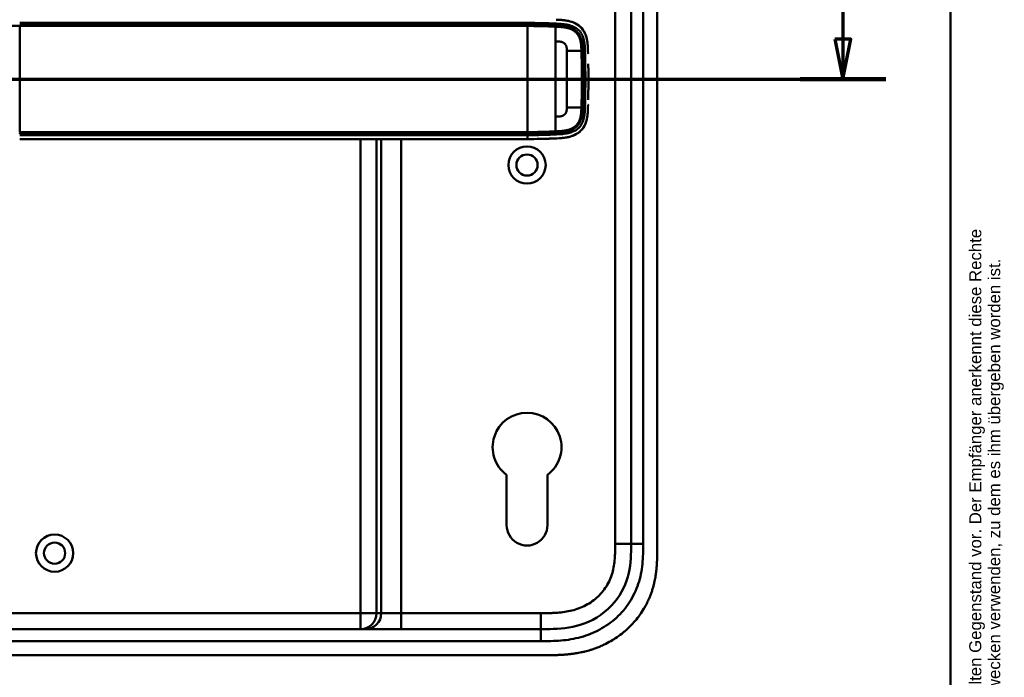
# Model space of a CAD drawing. Header units: millimetres. Extents: x 20 to 833, y 20 to 574.
# Tile 12 of 13: x 587 to 833, y 256 to 420. Entities that reach past the tile are written whole.
import ezdxf
from ezdxf.enums import TextEntityAlignment as Align

# ---------------------------------------------------------------- set-up
doc = ezdxf.new("R2010")
doc.units = ezdxf.units.MM
doc.header["$LTSCALE"] = 2
for name, color, linetype, lineweight in [('Schnittansichtslinien(DIN)', 7, 'Continuous', 70), ('Sichtbare Kanten(DIN)', 7, 'Continuous', 50), ('Sichtbare tangentiale Kanten(DIN)', 7, 'Continuous', 50), ('Skizziergeometrie(DIN)', 7, 'Continuous', 50), ('Symbole(DIN)', 7, 'Continuous', 25)]:
    doc.layers.add(name, color=color, linetype=linetype, lineweight=lineweight)
doc.styles.add('Aktuell-DIN', font='arial.ttf')
doc.styles.add('Textstil10', font='arial.ttf')
doc.styles.add('Textstil41', font='arial.ttf', dxfattribs={"width": 0.8})
doc.styles.add('Textstil83', font='arial.ttf', dxfattribs={"width": 0.8})

# ---------------------------------------------------------------- blocks, each defined once
blk = doc.blocks.new('Ränder Standardrahmen')
at = {"layer": 'Skizziergeometrie(DIN)', "flags": 128}
blk.add_lwpolyline([(10, 10), (10, 287), (410, 287), (410, 10), (10, 10)], dxfattribs=at)
blk = doc.blocks.new('Schriftfelder Heusser')
at = {"layer": 'Symbole(DIN)', "color": 7, "insert": (293.33, 191.7), "char_height": 1.5, "width": 182.3003, "attachment_point": 1, "rotation": 90, "line_spacing_factor": 0.944221, "style": 'Aktuell-DIN'}
blk.add_mtext('\\fArial|b0|i0;\\H1.5000;Die Schlossfabrik Heusser AG ist Eigentümerin dieses Dokumentes und behält sich alle Rechte an diesem und dem dargestellten Gegenstand vor. Der Empfänger anerkennt diese Rechte\\Pund wird das Dokument nicht ohne schriftliche Ermächtigung der Eigentümerin Dritten zugänglich machen oder zu anderen Zwecken verwenden, zu dem es ihm übergeben worden ist.\\P ', dxfattribs=at)
at = {"layer": 'Symbole(DIN)', "color": 179, "true_color": 0x262659, "style": 'Textstil10'}
blk.add_attdef('ERSTELLUNGSDATUM_001', (217.23, 218.29), '', height=2, dxfattribs=at)
at = {"layer": 'Symbole(DIN)', "color": 179, "true_color": 0x262659}
for tag, height, style, p in [('AUTOR', 2.49, 'Aktuell-DIN', (240.03, 219.26)), ('KONTROLLDATUM', 2, 'Textstil10', (217.42, 215.04)), ('KONTROLLIERT_VON', 2, 'Textstil10', (239.98, 215.05))]:
    blk.add_attdef(tag, text='', height=height, dxfattribs=dict(at, style=style)).set_placement(p, align=Align.MIDDLE_LEFT)
at = {"layer": 'Symbole(DIN)', "color": 7, "style": 'Textstil83', "width": 0.8}
blk.add_attdef('Anfänglicher_Ansichtsmaßstab_001', (281.57, 213.34), '', height=2.3, dxfattribs=at)
at = {"layer": 'Symbole(DIN)', "color": 179, "true_color": 0x262659, "style": 'Textstil10'}
blk.add_attdef('PROJEKT', text='', height=2, dxfattribs=at).set_placement((217.77, 209.72), align=Align.BOTTOM_LEFT)
at = {"layer": 'Symbole(DIN)', "color": 7, "style": 'Textstil41', "width": 0.8}
blk.add_attdef('STATUS', text='', height=5, dxfattribs=at).set_placement((284.53, 195.86), align=Align.MIDDLE_CENTER)
blk = doc.blocks.new('2DTransSchnitt0')
at = {"layer": 'Schnittansichtslinien(DIN)', "linetype": 'Continuous'}
for p, q in [((396.56, 213.99), (396.56, 207.66)), ((395.56, 207.66), (396.56, 202.66)), ((397.56, 207.66), (395.56, 207.66)), ((396.56, 207.66), (396.56, 202.66)), ((396.56, 202.66), (397.56, 207.66)), ((244.75, 202.66), (401.89, 202.66))]:
    blk.add_line(p, q, dxfattribs=at)
at = {"layer": 'Schnittansichtslinien(DIN)', "linetype": 'Continuous', "lineweight": 140}
blk.add_line((391.22, 202.66), (401.89, 202.66), dxfattribs=at)
at = {"layer": 'Schnittansichtslinien(DIN)', "linetype": 'Continuous', "flags": 128}
blk.add_lwpolyline([(395.56, 207.66), (396.56, 202.66), (397.56, 207.66), (395.56, 207.66)], dxfattribs=at)
at = {"layer": 'Schnittansichtslinien(DIN)'}
blk.add_solid([(395.56, 207.66), (396.56, 202.66), (397.56, 207.66), (395.56, 207.66)], dxfattribs=at)

msp = doc.modelspace()

# ---------------------------------------------------------------- linework, layer by layer
at = {"layer": 'Sichtbare Kanten(DIN)'}
for p, q in [((746.712, 288.099), (746.712, 479.53)), ((740.212, 478.53), (740.212, 289.099)), ((724.134, 408.314), (724.135, 408.314)), ((728.186, 408.314), (728.186, 408.314)), ((724.135, 402.314), (724.134, 402.314)), ((728.186, 402.314), (728.186, 402.314)), ((587.497, 390.318), (714.348, 390.318)), ((709.112, 293.818), (709.107, 306.393)), ((719.307, 306.387), (719.312, 293.821)), ((572.75, 267.814), (717.673, 267.814)), ((560.751, 261.314), (718.673, 261.314))]:
    msp.add_line(p, q, dxfattribs=at)
for centre, radius in [((714.212, 383.814), 4.65), ((714.212, 383.814), 2.65), ((596.212, 286.814), 4.65), ((596.212, 286.814), 2.65)]:
    msp.add_circle(centre, radius, dxfattribs=at)
for centre, radius, start, end in [((714.212, 405.314), 14, 104.46083, 104.46616), ((714.212, 405.314), 13.8, 100.78374, 100.78832), ((714.212, 405.315), 13.8, 73.28693, 73.28729), ((714.212, 405.315), 11.7, 31.98569, 31.98649), ((714.212, 405.314), 11.6, 31.18578, 31.18695), ((714.212, 405.314), 11.5, 30.35256, 30.35418), ((714.212, 405.314), 11.5, 329.64582, 329.64689), ((714.212, 405.314), 11.6, 328.81305, 328.81381), ((714.212, 405.314), 11.7, 328.01351, 328.01403), ((714.212, 405.314), 14, 255.42748, 255.43284), ((714.212, 405.314), 13.8, 259.06815, 259.07275), ((714.212, 405.314), 13.799, 286.81616, 286.8165), ((714.212, 313.314), 8.6, 306.33484, 233.59112), ((714.212, 293.82), 5.1, 180.02039, 0.02039)]:
    msp.add_arc(centre, radius, start, end, dxfattribs=at)
for points, degree, knots in [([(723.178, 420.037), (723.121, 420.043), (723.064, 420.048), (723.008, 420.054), (722.729, 420.079), (722.451, 420.099), (722.172, 420.115)], 3, [1.11173243, 1.11173243, 1.11173243, 1.11173243, 1.12964673, 1.12964673, 1.12964673, 1.21762011, 1.21762011, 1.21762011, 1.21762011]), ([(722.172, 420.115), (722.172, 420.115), (722.172, 420.115), (722.172, 420.115), (722.172, 420.115), (722.173, 420.115), (722.173, 420.115), (722.175, 420.115), (722.176, 420.115), (722.18, 420.115), (722.184, 420.115), (722.197, 420.114), (722.208, 420.113), (722.249, 420.111), (722.279, 420.109), (722.402, 420.101), (722.494, 420.095), (722.723, 420.078), (722.86, 420.067), (723.048, 420.05), (723.1, 420.045), (723.156, 420.039), (723.16, 420.039), (723.169, 420.038), (723.172, 420.037), (723.176, 420.037), (723.177, 420.037), (723.177, 420.037), (723.177, 420.037), (723.177, 420.037), (723.178, 420.037), (723.178, 420.037), (723.178, 420.037), (723.178, 420.037), (723.178, 420.037), (723.178, 420.037)], 3, [0, 0, 0, 0, 0.00003166, 0.00003166, 0.00007175, 0.00007175, 0.00018596, 0.00018596, 0.00052834, 0.00052834, 0.00155512, 0.00155512, 0.00463506, 0.00463506, 0.01387454, 0.01387454, 0.04159372, 0.04159372, 0.0831748, 0.0831748, 0.09876653, 0.09876653, 0.10022821, 0.10022821, 0.10132466, 0.10132466, 0.10142447, 0.10142447, 0.10147481, 0.10147481, 0.10150042, 0.10150042, 0.10151366, 0.10151366, 0.10152856, 0.10152856, 0.10152856, 0.10152856]), ([(722.307, 420.107), (723.503, 420.032), (724.713, 419.887), (726.451, 419.167), (727.025, 418.815), (728.007, 417.89), (728.386, 417.352), (728.965, 416.109), (729.14, 415.433), (729.269, 414.579), (729.289, 414.422), (729.306, 414.263)], 3, [0.0824985, 0.0824985, 0.0824985, 0.0824985, 0.4375462, 0.4375462, 0.6395491, 0.6395491, 0.838061, 0.838061, 1.045951, 1.045951, 1.0928074, 1.0928074, 1.0928074, 1.0928074]), ([(728.673, 416.734), (728.673, 416.733), (728.673, 416.733), (728.673, 416.733), (728.673, 416.733), (728.674, 416.732), (728.674, 416.732), (728.674, 416.731), (728.675, 416.729), (728.677, 416.725), (728.678, 416.722), (728.684, 416.709), (728.689, 416.699), (728.706, 416.66), (728.719, 416.631), (728.77, 416.514), (728.806, 416.425), (728.853, 416.302), (728.866, 416.268), (728.882, 416.221), (728.887, 416.209), (728.893, 416.191), (728.895, 416.186), (728.897, 416.179), (728.898, 416.176), (728.899, 416.173), (728.9, 416.172), (728.901, 416.17), (728.901, 416.169), (728.901, 416.168), (728.901, 416.168), (728.901, 416.167), (728.901, 416.167), (728.901, 416.167), (728.901, 416.167), (728.901, 416.167), (728.902, 416.167), (728.902, 416.167), (728.902, 416.167), (728.902, 416.167)], 3, [0, 0, 0, 0, 0.000053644, 0.000053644, 0.000093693, 0.000093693, 0.000213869, 0.000213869, 0.000574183, 0.000574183, 0.001654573, 0.001654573, 0.00489501, 0.00489501, 0.014615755, 0.014615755, 0.043784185, 0.043784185, 0.054719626, 0.054719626, 0.058820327, 0.058820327, 0.060417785, 0.060417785, 0.061217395, 0.061217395, 0.061618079, 0.061618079, 0.061819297, 0.061819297, 0.061920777, 0.061920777, 0.06197238, 0.06197238, 0.061999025, 0.061999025, 0.062013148, 0.062013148, 0.062029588, 0.062029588, 0.062029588, 0.062029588]), ([(729.412, 412.58), (729.412, 412.58), (729.412, 412.58), (729.412, 412.58), (729.412, 412.579), (729.412, 412.579), (729.412, 412.579), (729.412, 412.577), (729.412, 412.576), (729.412, 412.571), (729.412, 412.567), (729.412, 412.553), (729.413, 412.542), (729.414, 412.499), (729.415, 412.467), (729.42, 412.337), (729.423, 412.24), (729.428, 412.07), (729.43, 411.997), (729.434, 411.87), (729.436, 411.816), (729.438, 411.756), (729.438, 411.751), (729.438, 411.742), (729.438, 411.738), (729.439, 411.734), (729.439, 411.733), (729.439, 411.732), (729.439, 411.731), (729.439, 411.73), (729.439, 411.73), (729.439, 411.73), (729.439, 411.73), (729.439, 411.73)], 3, [0, 0, 0, 0, 0.0000685, 0.0000685, 0.000108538, 0.000108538, 0.000228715, 0.000228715, 0.000589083, 0.000589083, 0.00166957, 0.00166957, 0.004910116, 0.004910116, 0.014630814, 0.014630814, 0.043792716, 0.043792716, 0.065662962, 0.065662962, 0.08206584, 0.08206584, 0.083603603, 0.083603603, 0.084757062, 0.084757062, 0.084973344, 0.084973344, 0.085135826, 0.085135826, 0.085162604, 0.085162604, 0.08517595, 0.08517595, 0.08517595, 0.08517595]), ([(729.523, 407.623), (729.518, 408.034), (729.513, 408.446), (729.506, 408.858), (729.504, 408.954), (729.503, 409.05), (729.501, 409.145)], 3, [0.93532745, 0.93532745, 0.93532745, 0.93532745, 1.05789587, 1.05789587, 1.05789587, 1.08637381, 1.08637381, 1.08637381, 1.08637381]), ([(729.523, 407.623), (729.523, 407.623), (729.523, 407.623), (729.523, 407.622), (729.523, 407.622), (729.523, 407.621), (729.523, 407.621), (729.523, 407.619), (729.523, 407.618), (729.523, 407.613), (729.523, 407.61), (729.523, 407.595), (729.523, 407.585), (729.524, 407.541), (729.524, 407.509), (729.525, 407.379), (729.526, 407.282), (729.53, 406.894), (729.531, 406.602), (729.533, 406.272), (729.533, 406.234), (729.533, 406.177), (729.534, 406.158), (729.534, 406.13), (729.534, 406.12), (729.534, 406.106), (729.534, 406.101), (729.534, 406.094), (729.534, 406.092), (729.534, 406.088), (729.534, 406.087), (729.534, 406.085), (729.534, 406.085), (729.534, 406.084), (729.534, 406.084), (729.534, 406.083), (729.534, 406.083), (729.534, 406.083), (729.534, 406.083), (729.534, 406.083), (729.534, 406.083), (729.534, 406.083), (729.534, 406.082), (729.534, 406.082)], 3, [0, 0, 0, 0, 0.00007709, 0.00007709, 0.00011709, 0.00011709, 0.0002371, 0.0002371, 0.00059712, 0.00059712, 0.00167714, 0.00167714, 0.00491717, 0.00491717, 0.0146372, 0.0146372, 0.04379722, 0.04379722, 0.13127739, 0.13127739, 0.14267197, 0.14267197, 0.1483693, 0.1483693, 0.15121801, 0.15121801, 0.15264242, 0.15264242, 0.15335469, 0.15335469, 0.15371088, 0.15371088, 0.15388903, 0.15388903, 0.15397816, 0.15397816, 0.15402279, 0.15402279, 0.15404516, 0.15404516, 0.15405641, 0.15405641, 0.15406792, 0.15406792, 0.15406792, 0.15406792]), ([(729.534, 404.557), (729.535, 404.811), (729.535, 405.064), (729.535, 405.318), (729.535, 405.573), (729.535, 405.827), (729.534, 406.082)], 3, [0.62936601, 0.62936601, 0.62936601, 0.62936601, 0.70537642, 0.70537642, 0.70537642, 0.78178643, 0.78178643, 0.78178643, 0.78178643]), ([(729.534, 404.557), (729.534, 404.557), (729.534, 404.556), (729.534, 404.556), (729.534, 404.556), (729.534, 404.555), (729.534, 404.555), (729.534, 404.553), (729.534, 404.552), (729.534, 404.547), (729.534, 404.544), (729.534, 404.529), (729.534, 404.519), (729.534, 404.475), (729.533, 404.443), (729.533, 404.313), (729.532, 404.216), (729.53, 403.827), (729.528, 403.536), (729.525, 403.19), (729.524, 403.135), (729.523, 403.06), (729.523, 403.039), (729.523, 403.018), (729.523, 403.017), (729.523, 403.015), (729.523, 403.015), (729.523, 403.014), (729.523, 403.014), (729.523, 403.014), (729.523, 403.013), (729.523, 403.013), (729.523, 403.013), (729.523, 403.013), (729.523, 403.013), (729.523, 403.013)], 3, [0, 0, 0, 0, 0.00006794, 0.00006794, 0.00010794, 0.00010794, 0.00022795, 0.00022795, 0.00058796, 0.00058796, 0.00166798, 0.00166798, 0.004908, 0.004908, 0.01462802, 0.01462802, 0.04378804, 0.04378804, 0.13126821, 0.13126821, 0.14767072, 0.14767072, 0.15382171, 0.15382171, 0.15411335, 0.15411335, 0.15425925, 0.15425925, 0.15433227, 0.15433227, 0.15436886, 0.15436886, 0.15438723, 0.15438723, 0.15440595, 0.15440595, 0.15440595, 0.15440595]), ([(729.501, 401.491), (729.501, 401.491), (729.501, 401.491), (729.501, 401.491), (729.501, 401.491), (729.501, 401.49), (729.501, 401.49), (729.501, 401.488), (729.501, 401.487), (729.501, 401.482), (729.501, 401.478), (729.5, 401.464), (729.5, 401.453), (729.499, 401.41), (729.499, 401.378), (729.496, 401.248), (729.494, 401.151), (729.487, 400.762), (729.48, 400.471), (729.473, 400.157), (729.472, 400.135), (729.472, 400.109), (729.472, 400.105), (729.471, 400.098), (729.471, 400.094), (729.471, 400.091), (729.471, 400.09), (729.471, 400.089), (729.471, 400.089), (729.471, 400.088), (729.471, 400.088), (729.471, 400.088)], 3, [0, 0, 0, 0, 0.00003042, 0.00003042, 0.00007044, 0.00007044, 0.00019048, 0.00019048, 0.00055053, 0.00055053, 0.00163057, 0.00163057, 0.00487062, 0.00487062, 0.01459066, 0.01459066, 0.0437507, 0.0437507, 0.13123111, 0.13123111, 0.13788283, 0.13788283, 0.13913003, 0.13913003, 0.14006547, 0.14006547, 0.14024087, 0.14024087, 0.14037254, 0.14037254, 0.14038465, 0.14038465, 0.14038465, 0.14038465]), ([(729.501, 401.491), (729.503, 401.586), (729.504, 401.682), (729.506, 401.777), (729.513, 402.19), (729.518, 402.602), (729.523, 403.013)], 3, [0.32448872, 0.32448872, 0.32448872, 0.32448872, 0.35285696, 0.35285696, 0.35285696, 0.47549945, 0.47549945, 0.47549945, 0.47549945]), ([(729.439, 398.904), (729.439, 398.904), (729.439, 398.904), (729.439, 398.904), (729.439, 398.904), (729.439, 398.904), (729.439, 398.904), (729.438, 398.887), (729.438, 398.869), (729.436, 398.829), (729.436, 398.807), (729.431, 398.662), (729.427, 398.54), (729.421, 398.338), (729.418, 398.256), (729.415, 398.148), (729.414, 398.121), (729.413, 398.085), (729.412, 398.076), (729.412, 398.064), (729.412, 398.061), (729.412, 398.057), (729.412, 398.056), (729.412, 398.055), (729.412, 398.054), (729.412, 398.054), (729.411, 398.053), (729.411, 398.053)], 3, [0, 0, 0, 0, 0.000012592, 0.000012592, 0.000034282, 0.000034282, 0.000102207, 0.000102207, 0.005244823, 0.005244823, 0.012100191, 0.012100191, 0.048663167, 0.048663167, 0.073039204, 0.073039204, 0.081164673, 0.081164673, 0.083873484, 0.083873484, 0.084776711, 0.084776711, 0.085077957, 0.085077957, 0.085178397, 0.085178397, 0.085279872, 0.085279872, 0.085279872, 0.085279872]), ([(722.295, 390.527), (723.377, 390.595), (724.465, 390.718), (726.14, 391.309), (726.749, 391.633), (727.803, 392.509), (728.219, 393.027), (728.908, 394.323), (729.107, 395.059), (729.311, 396.288), (729.355, 396.83), (729.383, 397.375)], 3, [-1.1255121, -1.1255121, -1.1255121, -1.1255121, -0.8348812, -0.8348812, -0.6468758, -0.6468758, -0.4644401, -0.4644401, -0.2506566, -0.2506566, -0.0864851, -0.0864851, -0.0864851, -0.0864851]), ([(728.898, 394.459), (728.898, 394.459), (728.898, 394.459), (728.898, 394.458), (728.898, 394.458), (728.898, 394.458), (728.898, 394.458), (728.897, 394.457), (728.897, 394.456), (728.896, 394.454), (728.896, 394.452), (728.893, 394.443), (728.891, 394.437), (728.882, 394.413), (728.875, 394.395), (728.849, 394.321), (728.828, 394.266), (728.785, 394.158), (728.763, 394.105), (728.729, 394.026), (728.717, 394), (728.7, 393.96), (728.694, 393.947), (728.685, 393.927), (728.682, 393.921), (728.677, 393.911), (728.676, 393.908), (728.673, 393.903), (728.673, 393.901), (728.671, 393.898), (728.671, 393.898), (728.67, 393.896), (728.67, 393.896), (728.67, 393.895), (728.67, 393.895), (728.67, 393.895), (728.67, 393.895), (728.67, 393.895), (728.67, 393.894), (728.67, 393.894), (728.67, 393.894), (728.67, 393.894)], 3, [0, 0, 0, 0, 0.000029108, 0.000029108, 0.000069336, 0.000069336, 0.000142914, 0.000142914, 0.000363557, 0.000363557, 0.001025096, 0.001025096, 0.003009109, 0.003009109, 0.008960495, 0.008960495, 0.026815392, 0.026815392, 0.044302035, 0.044302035, 0.053052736, 0.053052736, 0.057429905, 0.057429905, 0.059619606, 0.059619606, 0.060715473, 0.060715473, 0.061264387, 0.061264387, 0.061539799, 0.061539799, 0.061678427, 0.061678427, 0.061748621, 0.061748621, 0.061784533, 0.061784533, 0.061803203, 0.061803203, 0.061823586, 0.061823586, 0.061823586, 0.061823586]), ([(723.136, 390.594), (723.136, 390.594), (723.136, 390.594), (723.134, 390.594), (723.133, 390.594), (723.13, 390.594), (723.127, 390.593), (723.111, 390.592), (723.098, 390.591), (722.793, 390.561), (722.5, 390.54), (720.64, 390.428), (719.066, 390.375), (716.445, 390.321), (715.397, 390.318), (714.348, 390.318)], 3, [0, 0, 0, 0, 0.00009264, 0.00009264, 0.00046302, 0.00046302, 0.00120364, 0.00120364, 0.00534923, 0.00534923, 0.09385067, 0.09385067, 0.56580638, 0.56580638, 0.8802723, 0.8802723, 0.8802723, 0.8802723]), ([(718.052, 390.356), (718.181, 390.359), (718.488, 390.367), (718.976, 390.382), (719.649, 390.406), (720.35, 390.433), (720.902, 390.458), (721.268, 390.474), (721.459, 390.483), (721.478, 390.484)], 5, [0.37850292, 0.37850292, 0.37850292, 0.37850292, 0.37850292, 0.37850292, 0.44282401, 0.53138881, 0.61995362, 0.70851842, 0.71828181, 0.71828181, 0.71828181, 0.71828181, 0.71828181, 0.71828181]), ([(740.212, 289.099), (740.212, 286.676), (740.163, 284.216), (739.64, 281.874), (739.049, 279.227), (737.866, 276.698), (736.091, 274.559), (734.102, 272.163), (731.412, 270.314), (728.44, 269.224), (725.998, 268.328), (723.382, 267.95), (720.722, 267.853), (719.709, 267.816), (718.69, 267.814), (717.673, 267.814)], 3, [-3.5878945, -3.5878945, -3.5878945, -3.5878945, -2.8456516, -2.8456516, -2.8456516, -2.0068047, -2.0068047, -2.0068047, -1.0667333, -1.0667333, -1.0667333, -0.2941227, -0.2941227, -0.2941227, 0, 0, 0, 0]), ([(718.673, 261.314), (719.27, 261.314), (720.321, 261.315), (721.533, 261.34), (722.445, 261.375), (723.055, 261.408), (723.818, 261.462), (724.429, 261.517), (725.192, 261.6), (725.802, 261.68), (726.717, 261.821), (727.629, 261.991), (728.835, 262.269), (729.731, 262.517), (730.619, 262.798), (731.206, 263.002), (732.077, 263.332), (732.936, 263.695), (734.197, 264.3), (735.287, 264.904), (736.602, 265.737), (737.613, 266.465), (738.82, 267.448), (739.738, 268.293), (740.818, 269.416), (741.627, 270.368), (742.561, 271.616), (743.245, 272.662), (743.939, 273.885), (744.357, 274.723), (744.739, 275.578), (744.976, 276.156), (745.249, 276.886), (745.449, 277.478), (745.676, 278.223), (745.839, 278.824), (746.056, 279.731), (746.239, 280.645), (746.427, 281.87), (746.529, 282.79), (746.604, 283.708), (746.642, 284.32), (746.676, 285.083), (746.693, 285.691), (746.706, 286.448), (746.711, 287.201), (746.712, 287.8), (746.712, 288.099)], 3, [0.00000945, 0.00000945, 0.00000945, 0.00000945, 0.04167564, 0.07292528, 0.08334182, 0.10417491, 0.11459146, 0.13542455, 0.1458411, 0.16667419, 0.17709074, 0.20834038, 0.22917347, 0.26042311, 0.27083965, 0.29167275, 0.30208929, 0.33333893, 0.35417202, 0.39583821, 0.4166713, 0.45833749, 0.47917058, 0.52083676, 0.54166985, 0.58333604, 0.60416913, 0.64583532, 0.66666841, 0.69791805, 0.70833459, 0.72916769, 0.73958423, 0.76041733, 0.77083387, 0.79166696, 0.80208351, 0.83333315, 0.85416624, 0.88541588, 0.89583243, 0.91666552, 0.92708206, 0.94791516, 0.9583317, 0.9791648, 0.99999789, 0.99999789, 0.99999789, 0.99999789])]:
    msp.add_open_spline(points, degree=degree, knots=knots, dxfattribs=at)
for points in [[(728.901, 416.167), (728.834, 416.359), (728.758, 416.548), (728.673, 416.733)], [(729.417, 412.42), (729.417, 412.412), (729.417, 412.405), (729.418, 412.397)], [(729.417, 398.215), (729.417, 398.223), (729.417, 398.23), (729.418, 398.238)], [(728.669, 393.894), (728.755, 394.079), (728.831, 394.267), (728.898, 394.459)]]:
    msp.add_open_spline(points, degree=3, dxfattribs=at)
at = {"layer": 'Sichtbare tangentiale Kanten(DIN)'}
for p, q in [((736.212, 289.099), (736.212, 478.53)), ((587.497, 392.062), (587.497, 418.574)), ((672.614, 418.87), (672.614, 418.87)), ((676.599, 418.87), (676.599, 418.87)), ((677.805, 418.87), (677.805, 418.87)), ((682.786, 418.87), (682.786, 418.87)), ((714.348, 418.87), (714.348, 419.328)), ((721.365, 418.705), (721.401, 419.164)), ((728.09, 412.397), (728.657, 412.397)), ((728.09, 398.238), (728.657, 398.238)), ((672.614, 391.765), (672.614, 391.765)), ((676.599, 391.765), (676.599, 391.765)), ((677.805, 391.765), (677.805, 391.765)), ((682.786, 391.765), (682.786, 391.765)), ((714.348, 391.308), (714.348, 391.765)), ((721.365, 391.93), (721.401, 391.471)), ((672.614, 271.814), (672.614, 390.318)), ((676.599, 390.318), (676.599, 271.814)), ((677.805, 271.814), (677.805, 390.318)), ((682.786, 390.318), (682.786, 271.814)), ((736.212, 289.099), (740.212, 289.099)), ((740.212, 289.099), (743.212, 289.099)), ((572.729, 271.814), (672.614, 271.814)), ((672.614, 271.814), (676.599, 271.814)), ((672.614, 271.814), (672.614, 267.814)), ((676.599, 271.814), (677.805, 271.814)), ((677.805, 271.814), (682.786, 271.814)), ((682.786, 271.814), (717.674, 271.814)), ((682.786, 271.814), (682.786, 267.814)), ((717.674, 271.814), (717.674, 267.814)), ((717.673, 267.814), (717.673, 264.815))]:
    msp.add_line(p, q, dxfattribs=at)
for centre, major_axis, start_param, end_param in [((721.353, 394.949), (0, 24.021), 5.6792479, 6.0669001), ((721.353, 415.742), (0, -24.076), 0.258128, 0.639041)]:
    msp.add_ellipse(centre, major_axis=major_axis, ratio=0.00001, start_param=start_param, end_param=end_param, dxfattribs=at)
for points, degree in [([(743.212, 289.099), (743.212, 352.242), (743.212, 415.386), (743.211, 478.53)], 3), ([(714.349, 392.062), (714.35, 394.211), (714.351, 401.089), (714.351, 409.545), (714.35, 416.424), (714.349, 418.573)], 5), ([(722.172, 420.115), (721.942, 420.129), (721.711, 420.14), (721.478, 420.151)], 3), ([(724.135, 412.397), (724.133, 413.062), (724.143, 413.638), (723.893, 414.149), (723.47, 414.52), (722.835, 414.724), (722.152, 414.716), (721.353, 414.718)], 7), ([(721.353, 395.918), (721.353, 398.993), (721.353, 403.095), (721.353, 407.54), (721.353, 411.643), (721.353, 414.718)], 5), ([(727.795, 412.397), (727.043, 412.397), (726.31, 412.397), (725.585, 412.397), (724.863, 412.397), (724.135, 412.397)], 5), ([(724.135, 412.397), (724.135, 409.568), (724.136, 406.734), (724.135, 403.901), (724.135, 401.068), (724.135, 398.238)], 5), ([(724.135, 398.238), (724.133, 397.573), (724.144, 396.998), (723.892, 396.485), (723.471, 396.116), (722.834, 395.912), (722.152, 395.92), (721.353, 395.918)], 7), ([(727.795, 398.238), (727.043, 398.238), (726.31, 398.238), (725.585, 398.238), (724.863, 398.238), (724.135, 398.238)], 5), ([(714.348, 390.318), (714.348, 390.318), (714.348, 390.318), (714.348, 390.538), (714.348, 390.904), (714.348, 391.308)], 5), ([(676.599, 271.814), (676.599, 269.605), (674.815, 267.814), (672.614, 267.814)], 3), ([(673.82, 267.814), (676.021, 267.814), (677.805, 269.605), (677.805, 271.814)], 3), ([(572.75, 264.814), (621.058, 264.814), (669.365, 264.814), (717.673, 264.815)], 3)]:
    msp.add_open_spline(points, degree=degree, dxfattribs=at)
for points, degree, knots in [([(558.985, 418.568), (559.813, 418.568), (560.742, 418.568), (561.769, 418.568), (562.282, 418.568), (562.818, 418.568), (563.372, 418.568), (563.925, 418.568), (564.496, 418.568), (565.078, 418.568), (565.661, 418.569), (566.255, 418.569), (566.857, 418.569), (567.459, 418.569), (568.068, 418.569), (568.682, 418.57), (569.296, 418.57), (569.914, 418.57), (570.535, 418.57), (571.155, 418.571), (571.778, 418.571), (572.403, 418.571), (573.028, 418.571), (573.654, 418.572), (574.281, 418.572), (574.908, 418.572), (575.536, 418.572), (576.165, 418.573), (576.794, 418.573), (577.423, 418.573), (578.053, 418.573), (578.682, 418.573), (579.312, 418.573), (579.942, 418.573), (580.572, 418.573), (581.202, 418.574), (581.832, 418.574), (582.462, 418.574), (583.092, 418.574), (583.722, 418.574), (584.352, 418.574), (584.981, 418.574), (585.611, 418.574), (586.24, 418.574), (586.869, 418.574), (587.497, 418.574)], 3, [-0.0090822, -0.0090822, -0.0090822, -0.0090822, 0.368934, 0.368934, 0.368934, 0.5579421, 0.5579421, 0.5579421, 0.7469502, 0.7469502, 0.7469502, 0.9359583, 0.9359583, 0.9359583, 1.1249664, 1.1249664, 1.1249664, 1.3139745, 1.3139745, 1.3139745, 1.5029826, 1.5029826, 1.5029826, 1.6919907, 1.6919907, 1.6919907, 1.8809988, 1.8809988, 1.8809988, 2.0700069, 2.0700069, 2.0700069, 2.259015, 2.259015, 2.259015, 2.4480231, 2.4480231, 2.4480231, 2.6370312, 2.6370312, 2.6370312, 2.8260393, 2.8260393, 2.8260393, 3.0147053, 3.0147053, 3.0147053, 3.0147053]), ([(587.497, 419.328), (597.453, 419.328), (607.437, 419.328), (617.384, 419.328), (637.813, 419.328), (658.287, 419.328), (678.725, 419.328), (685.309, 419.328), (691.899, 419.328), (698.496, 419.328), (703.802, 419.328), (709.117, 419.328), (714.348, 419.328)], 3, [23.2299829, 23.2299829, 23.2299829, 23.2299829, 26.2168354, 26.2168354, 26.2168354, 32.3515912, 32.3515912, 32.3515912, 34.3279835, 34.3279835, 34.3279835, 35.9173864, 35.9173864, 35.9173864, 35.9173864]), ([(714.356, 418.87), (714.349, 418.87), (711.203, 418.871), (704.868, 418.87), (695.313, 418.871), (682.636, 418.87), (666.785, 418.871), (650.919, 418.87), (635.066, 418.871), (620.799, 418.87), (608.108, 418.87), (598.594, 418.87), (592.254, 418.87), (589.083, 418.87), (587.497, 418.87)], 5, [20.6437384, 20.6437384, 20.6437384, 20.6437384, 20.6437384, 20.6437384, 20.6474288, 22.2330696, 23.8187104, 25.4043512, 26.989992, 28.5756328, 30.1612736, 31.7469144, 32.5397348, 33.3329244, 33.3329244, 33.3329244, 33.3329244, 33.3329244, 33.3329244]), ([(587.497, 418.574), (590.14, 418.574), (592.783, 418.574), (598.068, 418.574), (600.71, 418.574), (608.638, 418.574), (613.925, 418.574), (624.497, 418.574), (629.781, 418.574), (640.35, 418.574), (645.635, 418.574), (656.208, 418.574), (661.496, 418.574), (672.067, 418.574), (677.351, 418.574), (687.916, 418.574), (693.202, 418.574), (703.795, 418.574), (709.11, 418.575), (714.349, 418.573)], 3, [3.0147053, 3.0147053, 3.0147053, 3.0147053, 3.8078678, 3.8078678, 4.6006882, 4.6006882, 6.186329, 6.186329, 7.7719698, 7.7719698, 9.3576106, 9.3576106, 10.9432514, 10.9432514, 12.5288922, 12.5288922, 14.114533, 14.114533, 15.703149, 15.703149, 15.703149, 15.703149]), ([(714.349, 418.573), (714.516, 418.573), (714.857, 418.573), (715.371, 418.573), (716.057, 418.573), (716.912, 418.558), (717.783, 418.545), (718.66, 418.518), (719.555, 418.489), (720.277, 418.458), (720.817, 418.434), (721.175, 418.417), (721.353, 418.409)], 5, [15.70314896, 15.70314896, 15.70314896, 15.70314896, 15.70314896, 15.70314896, 15.78784381, 15.87551383, 15.96318385, 16.05085387, 16.13852389, 16.22619391, 16.31386394, 16.40213792, 16.40213792, 16.40213792, 16.40213792, 16.40213792, 16.40213792]), ([(714.357, 419.328), (714.636, 419.328), (714.916, 419.328), (715.194, 419.327), (715.34, 419.327), (715.485, 419.327), (715.629, 419.326), (715.774, 419.325), (715.918, 419.324), (716.063, 419.323), (716.207, 419.321), (716.352, 419.32), (716.497, 419.319), (716.642, 419.317), (716.787, 419.315), (716.931, 419.312), (717.076, 419.31), (717.221, 419.308), (717.366, 419.305), (717.511, 419.302), (717.656, 419.299), (717.802, 419.295), (718.093, 419.289), (718.387, 419.281), (718.685, 419.271), (718.982, 419.262), (719.283, 419.252), (719.587, 419.241), (719.892, 419.23), (720.199, 419.218), (720.503, 419.205), (720.807, 419.192), (721.108, 419.178), (721.401, 419.164)], 3, [35.91738638, 35.91738638, 35.91738638, 35.91738638, 36.00219131, 36.00219131, 36.00219131, 36.0464737, 36.0464737, 36.0464737, 36.0907561, 36.0907561, 36.0907561, 36.13503849, 36.13503849, 36.13503849, 36.17932089, 36.17932089, 36.17932089, 36.22360328, 36.22360328, 36.22360328, 36.26788568, 36.26788568, 36.26788568, 36.35645047, 36.35645047, 36.35645047, 36.44501526, 36.44501526, 36.44501526, 36.53358005, 36.53358005, 36.53358005, 36.62221221, 36.62221221, 36.62221221, 36.62221221]), ([(721.365, 418.705), (721.365, 418.705), (721.187, 418.714), (720.829, 418.73), (720.29, 418.754), (719.566, 418.785), (718.671, 418.814), (717.789, 418.841), (716.918, 418.855), (716.061, 418.869), (715.378, 418.87), (714.866, 418.87), (714.528, 418.87), (714.364, 418.87)], 5, [19.94598273, 19.94598273, 19.94598273, 19.94598273, 19.94598273, 19.94598273, 19.94606864, 20.03373866, 20.12140868, 20.2090787, 20.29674872, 20.38441874, 20.47208877, 20.55975879, 20.64297049, 20.64297049, 20.64297049, 20.64297049, 20.64297049, 20.64297049]), ([(721.353, 418.409), (721.621, 418.396), (722.153, 418.368), (722.937, 418.318), (723.964, 418.197), (725.222, 417.85), (726.314, 417.2), (727.126, 416.219), (727.58, 415.002), (727.725, 413.976), (727.766, 413.189), (727.786, 412.661), (727.795, 412.397)], 5, [0, 0, 0, 0, 0, 0, 0.1323154, 0.2652369, 0.3981584, 0.5310799, 0.6640014, 0.7969228, 0.9298443, 1.0627357, 1.0627357, 1.0627357, 1.0627357, 1.0627357, 1.0627357]), ([(728.09, 412.397), (728.09, 412.4), (728.081, 412.667), (728.061, 413.2), (728.019, 414.007), (727.869, 415.075), (727.391, 416.374), (726.513, 417.437), (725.34, 418.13), (724.022, 418.491), (722.968, 418.613), (722.171, 418.664), (721.635, 418.692), (721.365, 418.705)], 5, [18.8815067, 18.8815067, 18.8815067, 18.8815067, 18.8815067, 18.8815067, 18.8826968, 19.0156183, 19.1485397, 19.2814612, 19.4143827, 19.5473042, 19.6802257, 19.8131472, 19.9459825, 19.9459825, 19.9459825, 19.9459825, 19.9459825, 19.9459825]), ([(721.401, 419.164), (721.432, 419.163), (721.464, 419.161), (721.496, 419.16), (722.024, 419.135), (722.532, 419.107), (723.03, 419.06), (723.528, 419.012), (724.017, 418.944), (724.489, 418.838), (724.962, 418.731), (725.417, 418.586), (725.837, 418.39), (726.257, 418.195), (726.641, 417.949), (726.976, 417.651), (727.31, 417.352), (727.595, 417.001), (727.821, 416.609), (728.047, 416.218), (728.215, 415.786), (728.335, 415.332), (728.455, 414.879), (728.527, 414.404), (728.573, 413.913), (728.619, 413.424), (728.64, 412.916), (728.657, 412.397)], 3, [36.6222122, 36.6222122, 36.6222122, 36.6222122, 36.6318135, 36.6318135, 36.6318135, 36.79214, 36.79214, 36.79214, 36.9524664, 36.9524664, 36.9524664, 37.1127929, 37.1127929, 37.1127929, 37.2731193, 37.2731193, 37.2731193, 37.4334457, 37.4334457, 37.4334457, 37.5937722, 37.5937722, 37.5937722, 37.7540986, 37.7540986, 37.7540986, 37.9140671, 37.9140671, 37.9140671, 37.9140671]), ([(728.673, 416.733), (728.595, 416.9), (728.51, 417.063), (728.417, 417.221), (728.134, 417.699), (727.777, 418.128), (727.369, 418.483), (726.96, 418.838), (726.503, 419.121), (726.022, 419.339), (725.542, 419.558), (725.038, 419.714), (724.532, 419.826), (724.081, 419.925), (723.629, 419.99), (723.178, 420.037)], 3, [0.43542627, 0.43542627, 0.43542627, 0.43542627, 0.48834098, 0.48834098, 0.48834098, 0.64866741, 0.64866741, 0.64866741, 0.80899385, 0.80899385, 0.80899385, 0.96932029, 0.96932029, 0.96932029, 1.11173243, 1.11173243, 1.11173243, 1.11173243]), ([(729.411, 412.58), (729.394, 413.073), (729.373, 413.57), (729.326, 414.071), (729.275, 414.608), (729.193, 415.15), (729.05, 415.684), (729.006, 415.846), (728.957, 416.007), (728.901, 416.167)], 3, [0.01848073, 0.01848073, 0.01848073, 0.01848073, 0.1676881, 0.1676881, 0.1676881, 0.32801454, 0.32801454, 0.32801454, 0.37673844, 0.37673844, 0.37673844, 0.37673844]), ([(727.795, 412.397), (727.795, 412.397), (727.795, 412.395), (727.807, 412.041), (727.827, 411.333), (727.86, 410.267), (727.884, 408.854), (727.91, 407.084), (727.915, 405.318), (727.91, 403.551), (727.884, 401.779), (727.86, 400.366), (727.827, 399.299), (727.807, 398.592), (727.795, 398.238)], 5, [17.4648757, 17.4648757, 17.4648757, 17.4648757, 17.4648757, 17.4648757, 17.4649058, 17.4661327, 17.6430367, 17.8199407, 17.9968447, 18.1737487, 18.3506528, 18.5275568, 18.7044608, 18.8826218, 18.8826218, 18.8826218, 18.8826218, 18.8826218, 18.8826218]), ([(728.09, 398.238), (728.09, 398.238), (728.101, 398.591), (728.121, 399.295), (728.154, 400.364), (728.179, 401.775), (728.205, 403.548), (728.209, 405.318), (728.205, 407.087), (728.179, 408.861), (728.154, 410.272), (728.121, 411.34), (728.101, 412.045), (728.09, 412.397)], 5, [0.0000012, 0.0000012, 0.0000012, 0.0000012, 0.0000012, 0.0000012, 0.0000376, 0.1769417, 0.3538457, 0.5307497, 0.7076537, 0.8845577, 1.0614618, 1.2383658, 1.415305, 1.415305, 1.415305, 1.415305, 1.415305, 1.415305]), ([(728.657, 412.397), (728.658, 412.372), (728.659, 412.345), (728.659, 412.319), (728.669, 412.033), (728.678, 411.743), (728.686, 411.453), (728.695, 411.163), (728.703, 410.871), (728.71, 410.579), (728.724, 409.994), (728.737, 409.407), (728.746, 408.82), (728.793, 406.059), (728.784, 403.329), (728.722, 400.572), (728.718, 400.4), (728.714, 400.228), (728.71, 400.057), (728.703, 399.764), (728.695, 399.473), (728.686, 399.182), (728.678, 398.892), (728.669, 398.603), (728.659, 398.316), (728.659, 398.29), (728.658, 398.264), (728.657, 398.238)], 3, [0, 0, 0, 0, 0.0080362, 0.0080362, 0.0080362, 0.096166, 0.096166, 0.096166, 0.1842959, 0.1842959, 0.1842959, 0.3605556, 0.3605556, 0.3605556, 1.1901476, 1.1901476, 1.1901476, 1.2418542, 1.2418542, 1.2418542, 1.3299841, 1.3299841, 1.3299841, 1.418114, 1.418114, 1.418114, 1.4261482, 1.4261482, 1.4261482, 1.4261482]), ([(727.795, 398.238), (727.786, 397.974), (727.766, 397.447), (727.725, 396.66), (727.58, 395.635), (727.127, 394.418), (726.316, 393.438), (725.225, 392.787), (723.967, 392.438), (722.94, 392.318), (722.155, 392.267), (721.621, 392.24), (721.353, 392.227)], 5, [18.8826218, 18.8826218, 18.8826218, 18.8826218, 18.8826218, 18.8826218, 19.0154411, 19.1482958, 19.2811505, 19.4140052, 19.5468599, 19.6797147, 19.8125694, 19.9453572, 19.9453572, 19.9453572, 19.9453572, 19.9453572, 19.9453572]), ([(721.365, 391.93), (721.366, 391.93), (721.636, 391.943), (722.174, 391.971), (722.971, 392.022), (724.026, 392.145), (725.343, 392.507), (726.515, 393.2), (727.392, 394.264), (727.871, 395.564), (728.019, 396.631), (728.061, 397.438), (728.081, 397.971), (728.09, 398.238)], 5, [0, 0, 0, 0, 0, 0, 0.0004489, 0.1333037, 0.2661584, 0.3990131, 0.5318678, 0.6647225, 0.7975772, 0.9304319, 1.0644705, 1.0644705, 1.0644705, 1.0644705, 1.0644705, 1.0644705]), ([(728.657, 398.238), (728.64, 397.719), (728.619, 397.212), (728.573, 396.722), (728.527, 396.231), (728.455, 395.757), (728.335, 395.303), (728.215, 394.85), (728.047, 394.418), (727.821, 394.026), (727.595, 393.634), (727.31, 393.283), (726.976, 392.985), (726.641, 392.686), (726.256, 392.44), (725.837, 392.245), (725.417, 392.049), (724.962, 391.904), (724.489, 391.798), (724.017, 391.691), (723.529, 391.623), (723.03, 391.576), (722.532, 391.528), (722.023, 391.501), (721.495, 391.476), (721.464, 391.474), (721.433, 391.473), (721.402, 391.471)], 3, [0, 0, 0, 0, 0.159971, 0.159971, 0.159971, 0.3202974, 0.3202974, 0.3202974, 0.4806238, 0.4806238, 0.4806238, 0.6409502, 0.6409502, 0.6409502, 0.8012765, 0.8012765, 0.8012765, 0.9616029, 0.9616029, 0.9616029, 1.1219293, 1.1219293, 1.1219293, 1.2822557, 1.2822557, 1.2822557, 1.2916213, 1.2916213, 1.2916213, 1.2916213]), ([(728.898, 394.459), (728.955, 394.622), (729.005, 394.786), (729.05, 394.952), (729.193, 395.486), (729.275, 396.027), (729.326, 396.565), (729.373, 397.065), (729.394, 397.561), (729.411, 398.053)], 3, [1.63041697, 1.63041697, 1.63041697, 1.63041697, 1.680145, 1.680145, 1.680145, 1.84047137, 1.84047137, 1.84047137, 1.98948416, 1.98948416, 1.98948416, 1.98948416]), ([(723.136, 390.594), (723.602, 390.641), (724.068, 390.707), (724.532, 390.81), (725.038, 390.921), (725.541, 391.077), (726.022, 391.296), (726.503, 391.515), (726.96, 391.797), (727.369, 392.152), (727.777, 392.507), (728.134, 392.936), (728.417, 393.414), (728.509, 393.57), (728.593, 393.73), (728.669, 393.894)], 3, [0.89201073, 0.89201073, 0.89201073, 0.89201073, 1.03883948, 1.03883948, 1.03883948, 1.19916586, 1.19916586, 1.19916586, 1.35949224, 1.35949224, 1.35949224, 1.51981862, 1.51981862, 1.51981862, 1.57193431, 1.57193431, 1.57193431, 1.57193431]), ([(587.498, 391.765), (587.498, 391.765), (589.084, 391.765), (592.255, 391.765), (598.596, 391.765), (608.109, 391.765), (620.799, 391.765), (635.066, 391.765), (650.919, 391.765), (666.785, 391.765), (682.642, 391.765), (695.318, 391.764), (704.871, 391.765), (711.204, 391.764), (714.349, 391.765)], 5, [0, 0, 0, 0, 0, 0, 0.0001149, 0.7929364, 1.585758, 3.1714011, 4.7570442, 6.3426873, 7.9283304, 9.5139735, 11.0996166, 12.6881676, 12.6881676, 12.6881676, 12.6881676, 12.6881676, 12.6881676]), ([(714.357, 392.062), (714.349, 392.062), (711.204, 392.061), (704.868, 392.062), (695.314, 392.061), (682.636, 392.062), (666.786, 392.061), (650.919, 392.062), (635.066, 392.061), (620.799, 392.062), (608.109, 392.062), (598.595, 392.062), (592.254, 392.062), (589.083, 392.062), (587.497, 392.062)], 5, [20.6435054, 20.6435054, 20.6435054, 20.6435054, 20.6435054, 20.6435054, 20.6473042, 22.2329473, 23.8185904, 25.4042335, 26.9898766, 28.5755197, 30.1611628, 31.7468058, 32.5396274, 33.3326459, 33.3326459, 33.3326459, 33.3326459, 33.3326459, 33.3326459]), ([(714.348, 391.308), (709.055, 391.308), (703.779, 391.308), (698.494, 391.308), (679.146, 391.308), (659.797, 391.308), (640.432, 391.308), (627.427, 391.308), (614.461, 391.308), (601.451, 391.308), (596.802, 391.308), (592.142, 391.308), (587.497, 391.308)], 3, [0, 0, 0, 0, 1.5856418, 1.5856418, 1.5856418, 7.3915416, 7.3915416, 7.3915416, 11.2904322, 11.2904322, 11.2904322, 12.683632, 12.683632, 12.683632, 12.683632]), ([(714.349, 391.765), (714.516, 391.765), (714.858, 391.765), (715.372, 391.766), (716.059, 391.766), (716.921, 391.781), (717.792, 391.794), (718.675, 391.821), (719.569, 391.85), (720.293, 391.881), (720.831, 391.905), (721.188, 391.922), (721.365, 391.93)], 5, [0, 0, 0, 0, 0, 0, 0.08482586, 0.17256087, 0.26029588, 0.3480309, 0.43576591, 0.52350093, 0.61123594, 0.69852104, 0.69852104, 0.69852104, 0.69852104, 0.69852104, 0.69852104]), ([(721.402, 391.471), (721.401, 391.471), (721.225, 391.463), (720.87, 391.447), (720.326, 391.422), (719.588, 391.394), (718.678, 391.362), (717.79, 391.338), (716.917, 391.321), (716.043, 391.311), (715.354, 391.308), (714.867, 391.308), (714.532, 391.307), (714.348, 391.307)], 5, [0.00008405, 0.00008405, 0.00008405, 0.00008405, 0.00008405, 0.00008405, 0.00030268, 0.08886749, 0.17743229, 0.26599709, 0.35456189, 0.4431267, 0.5316915, 0.6202563, 0.7088211, 0.7088211, 0.7088211, 0.7088211, 0.7088211, 0.7088211]), ([(721.353, 392.227), (721.353, 392.227), (721.175, 392.218), (720.819, 392.202), (720.28, 392.178), (719.558, 392.147), (718.664, 392.118), (717.786, 392.09), (716.915, 392.077), (716.062, 392.063), (715.378, 392.062), (714.868, 392.062), (714.53, 392.062), (714.365, 392.062)], 5, [19.94535764, 19.94535764, 19.94535764, 19.94535764, 19.94535764, 19.94535764, 19.94542406, 20.03315907, 20.12089408, 20.2086291, 20.29636411, 20.38409913, 20.47183414, 20.55956915, 20.64266413, 20.64266413, 20.64266413, 20.64266413, 20.64266413, 20.64266413]), ([(717.673, 264.815), (717.889, 264.815), (718.104, 264.815), (718.319, 264.815), (718.521, 264.815), (718.723, 264.816), (718.924, 264.817), (719.025, 264.818), (719.126, 264.819), (719.227, 264.82), (719.522, 264.822), (719.818, 264.827), (720.135, 264.834), (720.142, 264.834), (720.15, 264.835), (720.158, 264.835), (721.044, 264.855), (721.842, 264.894), (722.649, 264.961), (722.664, 264.963), (722.679, 264.964), (722.693, 264.965), (723.514, 265.035), (724.343, 265.136), (725.166, 265.275), (725.174, 265.277), (725.182, 265.278), (725.19, 265.279), (726.016, 265.42), (726.837, 265.599), (727.648, 265.823), (727.654, 265.824), (727.661, 265.826), (727.667, 265.828), (729.3, 266.279), (730.896, 266.914), (732.37, 267.713), (733.855, 268.518), (735.267, 269.519), (736.515, 270.664), (737.765, 271.811), (738.889, 273.14), (739.803, 274.555), (740.714, 275.965), (741.459, 277.526), (741.992, 279.133), (741.993, 279.137), (741.994, 279.14), (741.996, 279.144), (742.26, 279.942), (742.476, 280.76), (742.646, 281.584), (742.647, 281.591), (742.649, 281.597), (742.65, 281.604), (742.818, 282.424), (742.942, 283.255), (743.027, 284.078), (743.028, 284.092), (743.03, 284.106), (743.031, 284.12), (743.113, 284.929), (743.161, 285.733), (743.186, 286.601), (743.187, 286.615), (743.187, 286.628), (743.187, 286.641), (743.211, 287.486), (743.212, 288.292), (743.212, 289.099)], 3, [37.4953956, 37.4953956, 37.4953956, 37.4953956, 37.5599869, 37.5599869, 37.5599869, 37.6205127, 37.6205127, 37.6205127, 37.6507756, 37.6507756, 37.6507756, 37.7394301, 37.7394301, 37.7394301, 37.7415642, 37.7415642, 37.7415642, 37.9889156, 37.9889156, 37.9889156, 37.9934173, 37.9934173, 37.9934173, 38.244735, 38.244735, 38.244735, 38.2471853, 38.2471853, 38.2471853, 38.4996214, 38.4996214, 38.4996214, 38.5015831, 38.5015831, 38.5015831, 39.0103267, 39.0103267, 39.0103267, 39.5228845, 39.5228845, 39.5228845, 40.0360406, 40.0360406, 40.0360406, 40.5473013, 40.5473013, 40.5473013, 40.5484434, 40.5484434, 40.5484434, 40.802185, 40.802185, 40.802185, 40.8043063, 40.8043063, 40.8043063, 41.056838, 41.056838, 41.056838, 41.0611339, 41.0611339, 41.0611339, 41.3095794, 41.3095794, 41.3095794, 41.3133935, 41.3133935, 41.3133935, 41.5553404, 41.5553404, 41.5553404, 41.5553404]), ([(717.674, 271.814), (717.834, 271.814), (717.994, 271.814), (718.154, 271.814), (718.601, 271.815), (719.047, 271.816), (719.494, 271.823), (719.722, 271.826), (719.951, 271.831), (720.179, 271.837), (720.255, 271.839), (720.331, 271.842), (720.411, 271.844), (720.721, 271.854), (721.015, 271.867), (721.321, 271.885), (721.328, 271.885), (721.335, 271.886), (721.343, 271.886), (721.96, 271.922), (722.548, 271.974), (723.141, 272.05), (723.15, 272.051), (723.16, 272.052), (723.169, 272.053), (723.769, 272.131), (724.361, 272.232), (724.951, 272.363), (724.956, 272.364), (724.961, 272.366), (724.967, 272.367), (725.566, 272.501), (726.162, 272.667), (726.742, 272.865), (726.745, 272.867), (726.749, 272.868), (726.752, 272.869), (727.338, 273.07), (727.919, 273.309), (728.478, 273.581), (729.037, 273.854), (729.582, 274.164), (730.102, 274.509), (730.622, 274.853), (731.12, 275.234), (731.587, 275.646), (732.057, 276.061), (732.502, 276.512), (732.908, 276.989), (733.312, 277.463), (733.685, 277.971), (734.016, 278.499), (734.345, 279.024), (734.638, 279.578), (734.888, 280.142), (735.135, 280.702), (735.344, 281.285), (735.514, 281.873), (735.515, 281.877), (735.516, 281.881), (735.517, 281.886), (735.683, 282.464), (735.812, 283.051), (735.91, 283.644), (735.912, 283.653), (735.913, 283.662), (735.915, 283.671), (736.011, 284.26), (736.077, 284.849), (736.123, 285.466), (736.123, 285.473), (736.124, 285.481), (736.124, 285.488), (736.146, 285.793), (736.162, 286.087), (736.175, 286.388), (736.187, 286.699), (736.196, 287.007), (736.201, 287.315), (736.212, 287.911), (736.212, 288.506), (736.212, 289.099)], 3, [0, 0, 0, 0, 0.0479858, 0.0479858, 0.0479858, 0.1819298, 0.1819298, 0.1819298, 0.2504934, 0.2504934, 0.2504934, 0.2733476, 0.2733476, 0.2733476, 0.3626026, 0.3626026, 0.3626026, 0.364764, 0.364764, 0.364764, 0.5448188, 0.5448188, 0.5448188, 0.5476273, 0.5476273, 0.5476273, 0.7297695, 0.7297695, 0.7297695, 0.7314186, 0.7314186, 0.7314186, 0.9165357, 0.9165357, 0.9165357, 0.9176198, 0.9176198, 0.9176198, 1.105019, 1.105019, 1.105019, 1.2924815, 1.2924815, 1.2924815, 1.4799649, 1.4799649, 1.4799649, 1.6686716, 1.6686716, 1.6686716, 1.8566391, 1.8566391, 1.8566391, 2.043494, 2.043494, 2.043494, 2.2285728, 2.2285728, 2.2285728, 2.2298948, 2.2298948, 2.2298948, 2.411688, 2.411688, 2.411688, 2.4144058, 2.4144058, 2.4144058, 2.5947492, 2.5947492, 2.5947492, 2.5969419, 2.5969419, 2.5969419, 2.6861851, 2.6861851, 2.6861851, 2.7780299, 2.7780299, 2.7780299, 2.956024, 2.956024, 2.956024, 2.956024])]:
    msp.add_open_spline(points, degree=degree, knots=knots, dxfattribs=at)

# ---------------------------------------------------------------- block references
at = {"xscale": 2, "yscale": 2, "zscale": 2}
for name, p in [('Ränder Standardrahmen', (0, 0)), ('Schriftfelder Heusser', (238, -362.833))]:
    msp.add_blockref(name, p, dxfattribs=at)
at = {"layer": 'Schnittansichtslinien(DIN)', "xscale": 2, "yscale": 2, "zscale": 2}
msp.add_blockref('2DTransSchnitt0', (0, 0), dxfattribs=at)

doc.saveas('drawing.dxf')
